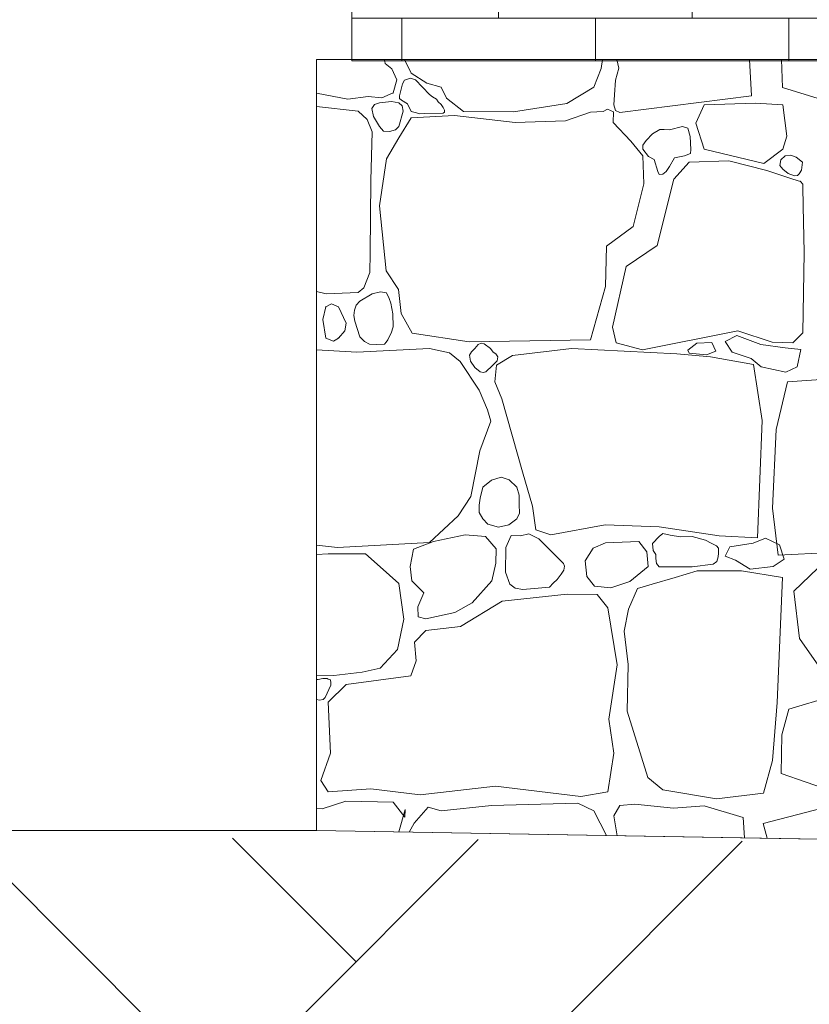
# Model space of a CAD drawing. Header units: centimetres. Extents: x 13236 to 130629, y -361 to 3059.
# Tile 10 of 71: x 75786 to 75868, y -133 to -31. Entities that reach past the tile are written whole.
import ezdxf

# ---------------------------------------------------------------- set-up
doc = ezdxf.new("R2010")
doc.units = ezdxf.units.CM
doc.header["$MEASUREMENT"] = 0
doc.linetypes.add('Wipeout_Contour', pattern=[100, 0, -100])
for name, color, linetype, lineweight in [('0_Nr_pióra__1', 7, 'Continuous', 13), ('0_Nr_pióra__102', 9, 'Continuous', 5), ('0_Nr_pióra__2', 8, 'Continuous', 5), ('0_Nr_pióra__93', 7, 'Continuous', 13), ('_elementy3d_Nr_pióra__102', 9, 'Continuous', 5), ('_elementy3d_Nr_pióra__2', 8, 'Continuous', 5)]:
    doc.layers.add(name, color=color, linetype=linetype, lineweight=lineweight)
doc.layers.add('_elementy3d', color=7, linetype='Continuous')

# ---------------------------------------------------------------- blocks, each defined once
blk = doc.blocks.new('*X471', base_point=(73973.14, 422.67))
at = {"layer": '_elementy3d_Nr_pióra__102', "linetype": 'Continuous'}
for p, q in [((75823.88, -35.61), (75823.82, -35.2)), ((75824.58, -36.16), (75823.88, -35.61)), ((75825.9, -35.2), (75826.58, -36.61)), ((75846.32, -36.13), (75846.43, -35.2)), ((75847.94, -35.2), (75848.13, -36.1)), ((75861.91, -38.98), (75861.69, -35.2)), ((75865.13, -38.09), (75865.02, -35.2)), ((75825.1, -37.3), (75824.58, -36.16)), ((75826.58, -36.61), (75828.19, -37.67)), ((75845.53, -38.07), (75846.32, -36.13)), ((75848.13, -36.1), (75847.79, -37.34)), ((75824.7, -38.66), (75825.1, -37.3)), ((75825.67, -37.72), (75825.36, -38.96)), ((75825.9, -37.35), (75825.67, -37.72)), ((75826.5, -37.14), (75825.9, -37.35)), ((75827.02, -37.3), (75826.5, -37.14)), ((75828.48, -38.83), (75827.02, -37.3)), ((75828.19, -37.67), (75829.68, -38.07)), ((75847.79, -37.34), (75847.68, -38.85)), ((75816.73, -38.7), (75819.99, -39.33)), ((75823.53, -39.18), (75824.7, -38.66)), ((75829.68, -38.07), (75830.25, -39.23)), ((75842.75, -39.78), (75845.53, -38.07)), ((75874.03, -40.89), (75865.13, -38.09)), ((75819.99, -39.33), (75822.12, -39.03)), ((75822.12, -39.03), (75823.53, -39.18)), ((75823.29, -39.68), (75822.77, -39.88)), ((75824.55, -39.55), (75823.29, -39.68)), ((75825.29, -39.68), (75824.55, -39.55)), ((75825.65, -40.01), (75825.29, -39.68)), ((75825.36, -38.96), (75825.38, -39.26)), ((75825.38, -39.26), (75825.57, -39.43)), ((75825.57, -39.43), (75826.18, -39.8)), ((75826.18, -39.8), (75826.57, -40.6)), ((75828.79, -39.06), (75828.48, -38.83)), ((75829.22, -39.33), (75828.79, -39.06)), ((75829.37, -39.61), (75829.22, -39.33)), ((75829.68, -39.87), (75829.37, -39.61)), ((75830.25, -39.23), (75832.01, -40.59)), ((75837.21, -40.64), (75842.75, -39.78)), ((75847.68, -38.85), (75847.63, -39.92)), ((75848.23, -40.69), (75861.91, -38.98)), ((75862.33, -39.72), (75857, -39.92)), ((75865.17, -39.92), (75862.33, -39.72)), ((75821.06, -40.57), (75816.73, -40.09)), ((75822.01, -41.41), (75821.06, -40.57)), ((75822.77, -39.88), (75822.5, -40.28)), ((75822.5, -40.28), (75822.67, -41.13)), ((75825.29, -42.15), (75825.75, -40.56)), ((75825.75, -40.56), (75825.65, -40.01)), ((75826.57, -40.6), (75827.12, -40.72)), ((75827.12, -40.72), (75827.46, -40.85)), ((75827.46, -40.85), (75827.95, -40.82)), ((75827.95, -40.82), (75829.89, -40.77)), ((75829.9, -40.19), (75829.68, -39.87)), ((75829.89, -40.77), (75830.03, -40.65)), ((75830.03, -40.46), (75829.9, -40.19)), ((75830.03, -40.65), (75830.03, -40.46)), ((75832.01, -40.59), (75837.21, -40.64)), ((75845.21, -40.67), (75842.61, -41.56)), ((75846.51, -40.58), (75845.21, -40.67)), ((75846.96, -40.35), (75846.51, -40.58)), ((75847.59, -40.62), (75846.96, -40.35)), ((75847.56, -41.73), (75847.59, -40.62)), ((75847.63, -39.92), (75847.8, -40.48)), ((75847.8, -40.48), (75848.23, -40.69)), ((75857, -39.92), (75856.14, -41.82)), ((75865.57, -43.14), (75865.17, -39.92)), ((75822.52, -42.71), (75822.01, -41.41)), ((75822.67, -41.13), (75823.29, -42.15)), ((75826.58, -41.26), (75825.29, -43.32)), ((75831.09, -41.01), (75826.58, -41.26)), ((75837.38, -41.73), (75831.09, -41.01)), ((75842.61, -41.56), (75837.38, -41.73)), ((75849.39, -43.69), (75847.56, -41.73)), ((75856.14, -41.82), (75857, -44.52)), ((75822.39, -47.76), (75822.52, -42.71)), ((75823.29, -42.15), (75823.69, -42.62)), ((75823.69, -42.62), (75824.34, -42.68)), ((75824.34, -42.68), (75824.94, -42.49)), ((75824.94, -42.49), (75825.29, -42.15)), ((75852.38, -42.46), (75851.65, -42.91)), ((75852.84, -42.45), (75852.38, -42.46)), ((75853.41, -42.5), (75852.84, -42.45)), ((75854.75, -42.15), (75853.41, -42.5)), ((75855.31, -42.34), (75854.75, -42.15)), ((75855.53, -43.18), (75855.31, -42.34)), ((75825.29, -43.32), (75824.01, -45.5)), ((75850.63, -45.2), (75849.39, -43.69)), ((75850.98, -43.59), (75850.63, -44.1)), ((75851.65, -42.91), (75850.98, -43.59)), ((75855.62, -44.54), (75855.53, -43.18)), ((75865.17, -44.52), (75865.57, -43.14)), ((75850.63, -44.1), (75850.63, -44.52)), ((75850.63, -44.52), (75851.22, -45.28)), ((75854.97, -45.21), (75855.59, -44.95)), ((75855.59, -44.95), (75855.62, -44.54)), ((75857, -44.52), (75863.19, -45.99)), ((75863.19, -45.99), (75865.17, -44.52)), ((75824.01, -45.5), (75823.29, -50.38)), ((75850.73, -48.1), (75850.63, -45.2)), ((75851.22, -45.28), (75851.82, -45.58)), ((75851.82, -45.58), (75852.19, -46.81)), ((75853.41, -46.32), (75853.91, -45.39)), ((75855.44, -45.84), (75853.85, -47.63)), ((75853.91, -45.39), (75854.97, -45.21)), ((75859.55, -45.7), (75855.44, -45.84)), ((75863.51, -46.71), (75859.55, -45.7)), ((75864.86, -46.2), (75864.96, -45.61)), ((75864.96, -45.61), (75865.4, -45.21)), ((75865.4, -45.21), (75866, -45.14)), ((75866, -45.14), (75866.55, -45.33)), ((75866.55, -45.33), (75867.22, -45.84)), ((75867.22, -45.84), (75867.1, -46.7)), ((75852.19, -46.81), (75852.33, -47.14)), ((75852.72, -47.09), (75853.06, -46.82)), ((75853.06, -46.82), (75853.41, -46.32)), ((75866.19, -47.63), (75863.51, -46.71)), ((75865.17, -46.57), (75864.86, -46.2)), ((75865.72, -47.04), (75865.17, -46.57)), ((75867.1, -46.7), (75866.85, -47.07)), ((75822.31, -55.29), (75822.39, -47.76)), ((75853.85, -47.63), (75852.12, -54.51)), ((75852.33, -47.14), (75852.72, -47.09)), ((75866.39, -47.28), (75865.72, -47.04)), ((75866.99, -47.85), (75866.19, -47.63)), ((75866.69, -47.24), (75866.39, -47.28)), ((75866.85, -47.07), (75866.69, -47.24)), ((75867.24, -48.15), (75866.99, -47.85)), ((75849.62, -52.53), (75850.73, -48.1)), ((75867.25, -48.39), (75867.24, -48.15)), ((75867.28, -50.43), (75867.25, -48.39)), ((75823.29, -50.38), (75823.98, -57.14)), ((75867.37, -55.21), (75867.28, -50.43)), ((75846.87, -54.56), (75849.62, -52.53)), ((75846.77, -58.75), (75846.87, -54.56)), ((75852.12, -54.51), (75848.9, -56.67)), ((75822.27, -57.31), (75822.31, -55.29)), ((75867.23, -63.55), (75867.37, -55.21)), ((75823.98, -57.14), (75825.27, -59.05)), ((75848.9, -56.67), (75847.49, -62.98)), ((75821.66, -58.88), (75822.27, -57.31)), ((75821.06, -59.39), (75821.66, -58.88)), ((75825.27, -59.05), (75825.52, -61.55)), ((75845.21, -64.3), (75846.77, -58.75)), ((75816.73, -59.27), (75817.75, -59.5)), ((75817.75, -59.5), (75821.06, -59.39)), ((75821.26, -60.26), (75820.85, -60.69)), ((75822.53, -59.51), (75821.26, -60.26)), ((75823.4, -59.32), (75822.53, -59.51)), ((75824.02, -59.4), (75823.4, -59.32)), ((75824.28, -60.01), (75824.02, -59.4)), ((75824.46, -60.47), (75824.28, -60.01)), ((75817.71, -60.88), (75817.39, -62.19)), ((75818.32, -60.55), (75817.71, -60.88)), ((75819.03, -60.88), (75818.32, -60.55)), ((75819.82, -62.56), (75819.03, -60.88)), ((75820.69, -61.22), (75820.62, -61.75)), ((75820.85, -60.69), (75820.69, -61.22)), ((75824.67, -61.6), (75824.46, -60.47)), ((75817.39, -62.19), (75817.71, -64.1)), ((75820.62, -61.75), (75820.71, -62.34)), ((75824.72, -62.94), (75824.67, -61.6)), ((75825.52, -61.55), (75826.68, -63.58)), ((75819.7, -63.35), (75819.82, -62.56)), ((75820.71, -62.34), (75821.26, -63.97)), ((75824.5, -63.59), (75824.72, -62.94)), ((75847.49, -62.98), (75847.86, -64.59)), ((75817.71, -64.1), (75818.5, -64.43)), ((75818.5, -64.43), (75819.03, -64.1)), ((75819.03, -64.1), (75819.7, -63.35)), ((75821.26, -63.97), (75821.72, -64.47)), ((75823.98, -64.54), (75824.15, -64.3)), ((75824.15, -64.3), (75824.28, -63.97)), ((75824.28, -63.97), (75824.5, -63.59)), ((75826.68, -63.58), (75832.6, -64.49)), ((75832.6, -64.49), (75845.21, -64.3)), ((75850.58, -65.34), (75860.49, -63.35)), ((75860.4, -63.83), (75859.19, -64.45)), ((75862.87, -64.77), (75860.4, -63.83)), ((75860.49, -63.35), (75864.06, -64.54)), ((75866.19, -64.59), (75867.23, -63.55)), ((75820.93, -65.56), (75816.73, -65.33)), ((75828.48, -65.19), (75820.93, -65.56)), ((75821.72, -64.47), (75822.24, -64.75)), ((75822.24, -64.75), (75822.99, -64.76)), ((75822.99, -64.76), (75823.81, -64.74)), ((75823.81, -64.74), (75823.98, -64.54)), ((75830.54, -65.63), (75828.48, -65.19)), ((75833.19, -65.19), (75832.83, -65.55)), ((75833.53, -64.76), (75833.19, -65.19)), ((75833.84, -64.63), (75833.53, -64.76)), ((75834.16, -64.69), (75833.84, -64.63)), ((75834.8, -65.19), (75834.16, -64.69)), ((75835.08, -65.58), (75834.8, -65.19)), ((75843.23, -65.19), (75837.11, -65.91)), ((75854.15, -65.73), (75843.23, -65.19)), ((75847.86, -64.59), (75850.58, -65.34)), ((75855.31, -65.36), (75856.22, -64.62)), ((75855.45, -65.68), (75855.31, -65.36)), ((75856.22, -64.62), (75857.81, -64.56)), ((75857.81, -64.56), (75858.22, -65.45)), ((75859.19, -64.45), (75859.9, -65.57)), ((75865.4, -65.12), (75862.87, -64.77)), ((75864.06, -64.54), (75866.19, -64.59)), ((75867.05, -65.3), (75865.4, -65.12)), ((75866.67, -67.1), (75867.05, -65.3)), ((75831.68, -66.53), (75830.54, -65.63)), ((75832.83, -65.55), (75832.62, -65.88)), ((75832.62, -65.88), (75832.74, -66.51)), ((75835.37, -65.73), (75835.08, -65.58)), ((75835.56, -66.05), (75835.37, -65.73)), ((75837.11, -65.91), (75835.45, -66.9)), ((75835.51, -66.48), (75835.56, -66.05)), ((75857.64, -66.05), (75854.15, -65.73)), ((75857.25, -65.83), (75855.45, -65.68)), ((75858.22, -65.45), (75857.25, -65.83)), ((75862.12, -66.84), (75857.64, -66.05)), ((75859.9, -65.57), (75861.87, -66.21)), ((75861.87, -66.21), (75862.9, -67.1)), ((75833.64, -69.52), (75831.68, -66.53)), ((75832.74, -66.51), (75833.19, -67.17)), ((75833.19, -67.17), (75833.75, -67.61)), ((75834.33, -67.61), (75834.54, -67.39)), ((75834.54, -67.39), (75834.8, -67.17)), ((75834.8, -67.17), (75835.51, -66.48)), ((75835.45, -66.9), (75835.27, -68.66)), ((75863.01, -72.67), (75862.12, -66.84)), ((75862.9, -67.1), (75865.49, -67.63)), ((75865.49, -67.63), (75866.67, -67.1)), ((75833.75, -67.61), (75834.04, -67.69)), ((75834.04, -67.69), (75834.33, -67.61)), ((75870.13, -68.35), (75865.65, -68.63)), ((75835.27, -68.66), (75835.98, -70.41)), ((75865.65, -68.63), (75864.48, -73.6)), ((75834.51, -71.55), (75833.64, -69.52)), ((75835.98, -70.41), (75838.12, -77.99)), ((75834.85, -72.74), (75834.51, -71.55)), ((75833.71, -75.79), (75834.85, -72.74)), ((75862.54, -84.83), (75863.01, -72.67)), ((75864.48, -73.6), (75864.09, -81.74)), ((75832.77, -80.54), (75833.71, -75.79)), ((75835.92, -78.55), (75834.9, -78.84)), ((75836.75, -78.8), (75835.92, -78.55)), ((75838.12, -77.99), (75839.16, -81.56)), ((75834.02, -79.56), (75833.74, -80.73)), ((75834.9, -78.84), (75834.02, -79.56)), ((75837.55, -79.56), (75836.75, -78.8)), ((75837.78, -80.42), (75837.55, -79.56)), ((75831.44, -82.55), (75832.77, -80.54)), ((75837.8, -81.36), (75837.78, -80.42)), ((75833.63, -81.45), (75833.62, -82.2)), ((75833.74, -80.73), (75833.63, -81.45)), ((75837.81, -82.26), (75837.8, -81.36)), ((75839.16, -81.56), (75839.51, -84.01)), ((75828.48, -85.32), (75831.44, -82.55)), ((75833.62, -82.2), (75834.02, -82.87)), ((75837.55, -82.87), (75837.81, -82.26)), ((75864.09, -81.74), (75864.69, -86.64)), ((75834.02, -82.87), (75834.55, -83.43)), ((75834.55, -83.43), (75835.66, -83.71)), ((75835.66, -83.71), (75836.73, -83.5)), ((75836.73, -83.5), (75837.55, -82.87)), ((75841.07, -84.53), (75846.72, -83.49)), ((75846.72, -83.49), (75852.34, -83.69)), ((75852.34, -83.69), (75858.56, -84.63)), ((75832.18, -84.51), (75828.88, -85.2)), ((75834.28, -84.68), (75832.18, -84.51)), ((75835.4, -85.97), (75834.28, -84.68)), ((75836.96, -84.6), (75836.4, -85.84)), ((75837.93, -84.64), (75836.96, -84.6)), ((75838.79, -84.42), (75837.93, -84.64)), ((75839.83, -84.93), (75838.79, -84.42)), ((75839.51, -84.01), (75841.07, -84.53)), ((75852.34, -84.7), (75851.65, -85.42)), ((75852.69, -84.37), (75852.34, -84.7)), ((75853.48, -84.55), (75852.69, -84.37)), ((75854.55, -84.73), (75853.48, -84.55)), ((75855.76, -84.7), (75854.55, -84.73)), ((75857.13, -85.07), (75855.76, -84.7)), ((75858.56, -84.63), (75862.54, -84.83)), ((75816.73, -85.59), (75818.93, -85.82)), ((75818.93, -85.82), (75828.48, -85.32)), ((75828.88, -85.2), (75826.83, -86.02)), ((75842.41, -87.5), (75839.83, -84.93)), ((75846.77, -85.35), (75845.48, -85.89)), ((75850.23, -85.2), (75846.77, -85.35)), ((75851.05, -86.27), (75850.23, -85.2)), ((75851.65, -85.42), (75851.71, -86.13)), ((75857.72, -85.39), (75857.13, -85.07)), ((75858.28, -85.67), (75857.72, -85.39)), ((75858.49, -85.9), (75858.28, -85.67)), ((75859.19, -86.73), (75859.66, -85.76)), ((75859.66, -85.76), (75862.08, -85.39)), ((75862.08, -85.39), (75863.38, -84.85)), ((75863.38, -84.85), (75864.83, -85.57)), ((75864.83, -85.57), (75865.3, -87.06)), ((75817.96, -86.49), (75816.73, -86.55)), ((75821.83, -86.51), (75817.96, -86.49)), ((75823.36, -87.85), (75821.83, -86.51)), ((75826.83, -86.02), (75826.46, -87.81)), ((75835.37, -87.45), (75835.4, -85.97)), ((75836.4, -85.84), (75836.36, -88.4)), ((75845.48, -85.89), (75844.65, -87.23)), ((75851.19, -87.82), (75851.05, -86.27)), ((75851.71, -86.13), (75851.99, -86.55)), ((75851.99, -86.55), (75851.98, -86.98)), ((75858.33, -87.29), (75858.44, -86.81)), ((75858.44, -86.81), (75858.49, -86.41)), ((75858.49, -86.41), (75858.49, -85.9)), ((75860.24, -87.16), (75859.19, -86.73)), ((75864.69, -86.64), (75873.56, -86.2)), ((75825.29, -89.58), (75823.36, -87.85)), ((75826.46, -87.81), (75826.66, -89.31)), ((75834.94, -89.29), (75835.37, -87.45)), ((75842.5, -87.76), (75842.41, -87.5)), ((75842.44, -88.19), (75842.5, -87.76)), ((75844.65, -87.23), (75844.81, -88.84)), ((75849.27, -89.36), (75851.19, -87.82)), ((75851.98, -86.98), (75852.04, -87.49)), ((75852.04, -87.49), (75852.34, -87.83)), ((75852.34, -87.83), (75855.76, -87.83)), ((75855.76, -87.83), (75857.93, -87.56)), ((75857.93, -87.56), (75858.33, -87.29)), ((75861.76, -88.1), (75860.24, -87.16)), ((75864.18, -87.81), (75861.76, -88.1)), ((75865.3, -87.06), (75864.18, -87.81)), ((75869.63, -87.19), (75866.3, -90.36)), ((75836.36, -88.4), (75836.82, -89.65)), ((75841.74, -89.16), (75842.16, -88.61)), ((75842.16, -88.61), (75842.44, -88.19)), ((75844.81, -88.84), (75845.6, -89.86)), ((75856.28, -88.25), (75854, -88.94)), ((75858.58, -88.25), (75856.28, -88.25)), ((75860.88, -88.25), (75858.58, -88.25)), ((75865.14, -88.95), (75860.88, -88.25)), ((75825.81, -93.27), (75825.29, -89.58)), ((75826.66, -89.31), (75827.89, -90.53)), ((75832.9, -91.57), (75834.94, -89.29)), ((75836.82, -89.65), (75837.39, -90.06)), ((75840.95, -89.94), (75841.33, -89.52)), ((75841.32, -89.53), (75841.74, -89.16)), ((75845.6, -89.86), (75847.31, -90.03)), ((75847.31, -90.03), (75849.27, -89.36)), ((75851.6, -89.63), (75850.06, -90.1)), ((75854, -88.94), (75851.6, -89.63)), ((75864.58, -101.91), (75865.14, -88.95)), ((75827.89, -90.53), (75827.27, -91.99)), ((75842.78, -90.67), (75836.04, -91.42)), ((75837.39, -90.06), (75838.17, -90.2)), ((75838.17, -90.2), (75840.95, -89.94)), ((75845.88, -90.72), (75842.78, -90.67)), ((75847.01, -92.1), (75845.88, -90.72)), ((75850.06, -90.1), (75849.15, -92.25)), ((75866.3, -90.36), (75866.89, -95.27)), ((75831.11, -92.58), (75832.9, -91.57)), ((75836.04, -91.42), (75831.71, -94.04)), ((75827.27, -91.99), (75827.3, -93.03)), ((75828.09, -93.25), (75831.11, -92.58)), ((75847.98, -98.01), (75847.01, -92.1)), ((75849.15, -92.25), (75848.7, -94.51)), ((75825.14, -96.42), (75825.81, -93.27)), ((75827.3, -93.03), (75828.09, -93.25)), ((75828.09, -94.46), (75826.93, -95.65)), ((75831.71, -94.04), (75828.09, -94.46)), ((75848.7, -94.51), (75849.09, -97.99)), ((75826.93, -95.65), (75827.1, -97.58)), ((75866.89, -95.27), (75869.63, -99.19)), ((75823.36, -98.35), (75825.14, -96.42)), ((75827.1, -97.58), (75826.53, -99.14)), ((75847.11, -103.65), (75847.98, -98.01)), ((75849.09, -97.99), (75849, -102.83)), ((75816.73, -99.07), (75818.56, -99.12)), ((75818.56, -99.12), (75821.5, -98.77)), ((75821.5, -98.77), (75823.36, -98.35)), ((75816.92, -99.53), (75816.73, -99.52)), ((75817.42, -99.43), (75816.92, -99.53)), ((75817.84, -99.44), (75817.42, -99.43)), ((75817.66, -101.4), (75818.24, -100.11)), ((75817.97, -99.49), (75817.84, -99.44)), ((75819.84, -100.06), (75817.96, -101.89)), ((75818.17, -99.52), (75817.97, -99.49)), ((75818.23, -99.77), (75818.17, -99.52)), ((75818.24, -100.11), (75818.23, -99.77)), ((75826.53, -99.14), (75819.84, -100.06)), ((75871.35, -100.95), (75865.8, -102.61)), ((75816.73, -101.6), (75817.06, -101.67)), ((75817.06, -101.67), (75817.44, -101.62)), ((75817.44, -101.62), (75817.66, -101.4)), ((75817.96, -101.89), (75818.19, -107.19)), ((75864.11, -107.93), (75864.58, -101.91)), ((75849, -102.83), (75851.15, -109.7)), ((75865.8, -102.61), (75865.05, -105.26)), ((75847.63, -107.19), (75847.11, -103.65)), ((75865.05, -105.26), (75865, -109.29)), ((75818.19, -107.19), (75817.19, -110.02)), ((75847.01, -111.18), (75847.63, -107.19)), ((75863.17, -111.34), (75864.11, -107.93)), ((75865, -109.29), (75871.35, -111.5)), ((75817.19, -110.02), (75817.96, -111.18)), ((75851.15, -109.7), (75852.69, -110.98)), ((75817.96, -111.18), (75822.4, -110.86)), ((75822.4, -110.86), (75827.5, -111.5)), ((75827.5, -111.5), (75835.32, -110.61)), ((75835.32, -110.61), (75844.19, -111.68)), ((75844.19, -111.68), (75847.01, -111.18)), ((75852.69, -110.98), (75858.28, -111.92)), ((75858.28, -111.92), (75863.17, -111.34)), ((75819.79, -112.17), (75817.32, -112.94)), ((75824.7, -112.25), (75819.79, -112.17)), ((75825.91, -113.81), (75824.7, -112.25)), ((75843.87, -112.37), (75834.9, -112.59)), ((75845.53, -113.16), (75843.87, -112.37)), ((75863.14, -114.48), (75871.53, -112.3)), ((75817.32, -112.94), (75816.73, -112.88)), ((75825.29, -115.35), (75825.94, -113.01)), ((75825.94, -113.01), (75825.91, -113.81)), ((75828.34, -112.79), (75826.9, -114.43)), ((75829.68, -113.16), (75828.34, -112.79)), ((75834.9, -112.59), (75829.68, -113.16)), ((75846.87, -115.72), (75845.53, -113.16)), ((75848.23, -112.62), (75847.63, -113.67)), ((75849.79, -112.46), (75848.23, -112.62)), ((75853.83, -112.89), (75849.79, -112.46)), ((75857, -112.64), (75853.83, -112.89)), ((75861.05, -113.86), (75857, -112.64)), ((75847.63, -113.67), (75847.95, -115.74)), ((75861.18, -115.97), (75861.05, -113.86)), ((75826.9, -114.43), (75826.38, -115.37)), ((75863.53, -116.01), (75863.14, -114.48))]:
    blk.add_line(p, q, dxfattribs=at)
for p in [(75824.7, -38.66), (75866.99, -47.85), (75817.71, -60.88), (75819.03, -64.1), (75834.8, -67.17)]:
    blk.add_point(p, dxfattribs=at)
blk = doc.blocks.new('Wypełnienie_1_4', base_point=(73973.14, 422.67))
at = {"linetype": 'Wipeout_Contour', "ltscale": 915013.973191}
blk.add_wipeout([(75816.73, -35.2), (75816.73, -115.2), (75898.81, -116.62), (76246.84, -127.34), (76589.22, -131.4), (76589.22, 149.8), (76452.22, 149.8), (76452.22, 89.8), (76342.23, 89.8), (76342.23, 20.81), (76233.72, 20.81), (76233.72, -35.2)], dxfattribs=at).dxf.layer = '_elementy3d'
at = {"layer": '_elementy3d_Nr_pióra__2', "linetype": 'Continuous', "flags": 128}
blk.add_lwpolyline([(75816.73, -35.2), (75816.73, -115.2), (75898.81, -116.62), (76246.84, -127.34), (76589.22, -131.4), (76589.22, 149.8), (76452.22, 149.8), (76452.22, 89.8), (76342.23, 89.8), (76342.23, 20.81), (76233.72, 20.81), (76233.72, -35.2)], close=True, dxfattribs=at)
at = {"layer": '_elementy3d_Nr_pióra__102', "linetype": 'Continuous'}
blk.add_blockref('*X471', (73973.14, 422.67), dxfattribs=at)

msp = doc.modelspace()

# ---------------------------------------------------------------- block references
at = {"layer": '_elementy3d_Nr_pióra__102', "linetype": 'Continuous'}
msp.add_blockref('Wypełnienie_1_4', (73973.14, 422.67), dxfattribs=at)

# ---------------------------------------------------------------- next in the draw order: hatches: boundary and pattern name
at = {"layer": '0_Nr_pióra__102', "linetype": 'Continuous'}
h = msp.add_hatch(dxfattribs=at)
h.set_pattern_fill('Cegła___wiązanie_pospoli_00', color=256, style=0, pattern_type=2)
h.set_pattern_definition([(0, (76026.5945, 56.167), (0, 6.7), []), (90, (76026.595, 56.167), (-20.1, 0), [6.7, -6.7]), (90, (76036.645, 62.867), (-20.1, 0), [6.7, -20.1, 6.7, -6.7]), (90, (76031.62, 76.267), (-10.05, 0), [6.7, -33.5])])
h.paths.add_polyline_path([(75820.42, -35.33), (76234.66, -35.33), (76221.06, -25.81), (76219.52, -24.73), (76193.74, -6.69), (76171.06, 9.19), (76168.74, 10.81), (76145.24, 27.26), (76145.24, 27.57), (76143.74, 27.57), (76000.8, 27.57), (75994.8, 27.57), (75994.8, 29.55), (75996.49, 29.55), (75996.49, 46.59), (75994.8, 46.59), (75994.8, 49.07), (75996.3, 49.07), (75996.3, 147.67), (75970.8, 147.67), (75970.8, 147.67), (75970.8, 54.67), (75940.03, 54.67), (75940.03, 44.67), (75924.47, 44.67), (75924.47, 34.67), (75909.98, 34.67), (75909.98, 24.67), (75894.78, 24.67), (75894.78, 14.67), (75879.36, 14.67), (75879.36, 4.67), (75864.92, 4.67), (75864.92, -5.33), (75849.1, -5.33), (75849.1, -15.33), (75833.58, -15.33), (75833.58, -25.33), (75820.42, -25.33)])

# ---------------------------------------------------------------- next in the draw order: linework, layer by layer
at = {"layer": '0_Nr_pióra__2', "linetype": 'Continuous', "flags": 128}
msp.add_lwpolyline([(75970.8, 54.67), (75940.03, 54.67), (75940.03, 44.67), (75924.47, 44.67), (75924.47, 34.67), (75909.98, 34.67), (75909.98, 24.67), (75894.78, 24.67), (75894.78, 14.67), (75879.36, 14.67), (75879.36, 4.67), (75864.92, 4.67), (75864.92, -5.33), (75849.1, -5.33), (75849.1, -15.33), (75833.58, -15.33), (75833.58, -25.33), (75820.42, -25.33), (75820.42, -35.33), (76234.66, -35.33)], dxfattribs=at)

# ---------------------------------------------------------------- next in the draw order: wipeouts: each hides what was drawn before it
at = {"linetype": 'Wipeout_Contour', "ltscale": 532988.587068}
msp.add_wipeout([(76589.22, -131.4), (76456.82, -129.83), (76132.07, -120.63), (75886.65, -116.45), (75666.8, -115.2), (75666.8, -214.69), (76589.22, -214.69)], dxfattribs=at)

# ---------------------------------------------------------------- next in the draw order: hatches: boundary and pattern name
at = {"layer": '0_Nr_pióra__102', "linetype": 'Continuous'}
h = msp.add_hatch(dxfattribs=at)
h.set_pattern_fill('Grunt_0004', color=256, style=0, pattern_type=2)
h.set_pattern_definition([(45, (73973.14, 422.665), (-41.3657, 41.3657), []), (45, (73959.35, 436.45), (-82.7315, 82.7315), []), (45, (73945.56, 450.24), (-82.7315, 82.7315), []), (135, (73931.771, 464.031), (13.78858, 13.78858), [58.5, -58.5])])
h.paths.add_polyline_path([(76589.22, -131.4), (76456.82, -129.83), (76132.07, -120.63), (75886.65, -116.45), (75666.8, -115.2), (75666.8, -214.69), (76589.22, -214.69)])

# ---------------------------------------------------------------- next in the draw order: linework, layer by layer
at = {"layer": '0_Nr_pióra__1', "linetype": 'Continuous'}
msp.add_line((75816.73, -115.2), (75666.8, -115.2), dxfattribs=at)
at = {"layer": '0_Nr_pióra__93', "linetype": 'Continuous', "flags": 128}
msp.add_lwpolyline([(75816.73, -115.2), (76132.07, -120.63), (76456.82, -129.83), (76589.22, -131.4)], dxfattribs=at)

doc.saveas('drawing.dxf')
